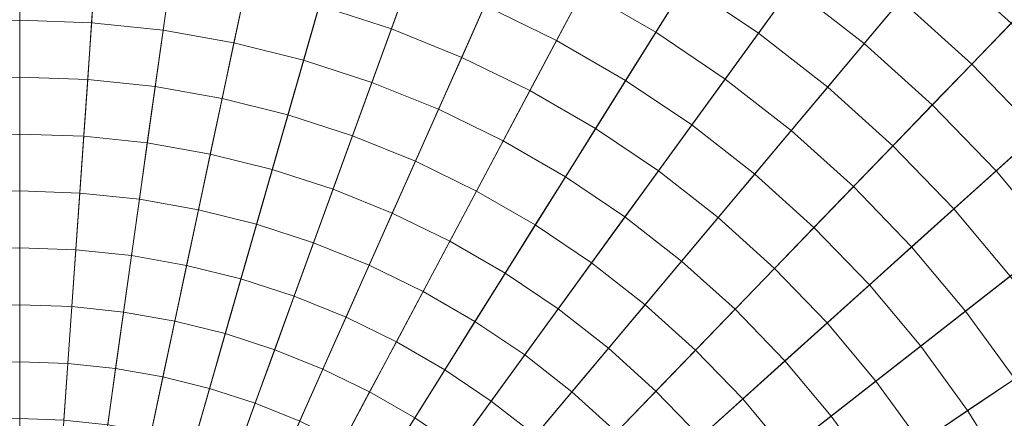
# Model space of a CAD drawing. Header units: centimetres. Extents: x -3.01 to 4.18, y -5.46 to 1.74.
# Tile 239 of 256: x 0.59 to 1.09, y -1.54 to -1.33. Entities that reach past the tile are written whole.
import ezdxf

# ---------------------------------------------------------------- set-up
doc = ezdxf.new("R2010")
doc.units = ezdxf.units.CM
doc.header["$LTSCALE"] = 2.54
doc.layers.add('Lucido design-1', color=7, linetype='Continuous')

# ---------------------------------------------------------------- blocks, each defined once
blk = doc.blocks.new('Gruppo-1')
at = {"color": 142, "linetype": 'Continuous', "lineweight": 9}
for points in [[(0.58636, -0.86103, 36.39157), (0.51664, -0.86346, 36.39157), (0.58636, -1.86046, 36.39157), (0.58636, -0.86103, 36.39157)], [(0.58636, -1.86046, 37.29882), (0.51664, -0.86346, 37.29882), (0.58636, -0.86103, 37.29882), (0.58636, -1.86046, 37.29882)], [(0.65608, -0.86346, 36.39157), (0.58636, -0.86103, 36.39157), (0.58636, -1.86046, 36.39157), (0.65608, -0.86346, 36.39157)], [(0.58636, -1.86046, 37.29882), (0.58636, -0.86103, 37.29882), (0.65608, -0.86346, 37.29882), (0.58636, -1.86046, 37.29882)], [(0.72546, -0.87075, 36.39157), (0.65608, -0.86346, 36.39157), (0.58636, -1.86046, 36.39157), (0.72546, -0.87075, 36.39157)], [(0.58636, -1.86046, 37.29882), (0.65608, -0.86346, 37.29882), (0.72546, -0.87075, 37.29882), (0.58636, -1.86046, 37.29882)], [(0.79416, -0.88287, 36.39157), (0.72546, -0.87075, 36.39157), (0.58636, -1.86046, 36.39157), (0.79416, -0.88287, 36.39157)], [(0.58636, -1.86046, 37.29882), (0.72546, -0.87075, 37.29882), (0.79416, -0.88287, 37.29882), (0.58636, -1.86046, 37.29882)], [(0.86184, -0.89974, 36.39157), (0.79416, -0.88287, 36.39157), (0.58636, -1.86046, 36.39157), (0.86184, -0.89974, 36.39157)], [(0.58636, -1.86046, 37.29882), (0.79416, -0.88287, 37.29882), (0.86184, -0.89974, 37.29882), (0.58636, -1.86046, 37.29882)], [(0.92819, -0.9213, 36.39157), (0.86184, -0.89974, 36.39157), (0.58636, -1.86046, 36.39157), (0.92819, -0.9213, 36.39157)], [(0.58636, -1.86046, 37.29882), (0.86184, -0.89974, 37.29882), (0.92819, -0.9213, 37.29882), (0.58636, -1.86046, 37.29882)], [(0.99287, -0.94743, 36.39157), (0.92819, -0.9213, 36.39157), (0.58636, -1.86046, 36.39157), (0.99287, -0.94743, 36.39157)], [(0.58636, -1.86046, 37.29882), (0.92819, -0.9213, 37.29882), (0.99287, -0.94743, 37.29882), (0.58636, -1.86046, 37.29882)], [(1.05557, -0.97801, 36.39157), (0.99287, -0.94743, 36.39157), (0.58636, -1.86046, 36.39157), (1.05557, -0.97801, 36.39157)], [(0.58636, -1.86046, 37.29882), (0.99287, -0.94743, 37.29882), (1.05557, -0.97801, 37.29882), (0.58636, -1.86046, 37.29882)], [(1.11598, -1.01289, 36.39157), (1.05557, -0.97801, 36.39157), (0.58636, -1.86046, 36.39157), (1.11598, -1.01289, 36.39157)], [(0.58636, -1.86046, 37.29882), (1.05557, -0.97801, 37.29882), (1.11598, -1.01289, 37.29882), (0.58636, -1.86046, 37.29882)], [(1.17381, -1.0519, 36.39157), (1.11598, -1.01289, 36.39157), (0.58636, -1.86046, 36.39157), (1.17381, -1.0519, 36.39157)], [(0.58636, -1.86046, 37.29882), (1.11598, -1.01289, 37.29882), (1.17381, -1.0519, 37.29882), (0.58636, -1.86046, 37.29882)], [(1.22879, -1.09485, 36.39157), (1.17381, -1.0519, 36.39157), (0.58636, -1.86046, 36.39157), (1.22879, -1.09485, 36.39157)], [(0.58636, -1.86046, 37.29882), (1.17381, -1.0519, 37.29882), (1.22879, -1.09485, 37.29882), (0.58636, -1.86046, 37.29882)], [(1.28063, -1.14153, 36.39157), (1.22879, -1.09485, 36.39157), (0.58636, -1.86046, 36.39157), (1.28063, -1.14153, 36.39157)], [(0.58636, -1.86046, 37.29882), (1.22879, -1.09485, 37.29882), (1.28063, -1.14153, 37.29882), (0.58636, -1.86046, 37.29882)], [(1.32909, -1.19171, 36.39157), (1.28063, -1.14153, 36.39157), (0.58636, -1.86046, 36.39157), (1.32909, -1.19171, 36.39157)], [(0.58636, -1.86046, 37.29882), (1.28063, -1.14153, 37.29882), (1.32909, -1.19171, 37.29882), (0.58636, -1.86046, 37.29882)], [(1.37393, -1.24515, 36.39157), (1.32909, -1.19171, 36.39157), (0.58636, -1.86046, 36.39157), (1.37393, -1.24515, 36.39157)], [(0.58636, -1.86046, 37.29882), (1.32909, -1.19171, 37.29882), (1.37393, -1.24515, 37.29882), (0.58636, -1.86046, 37.29882)], [(1.41493, -1.30158, 36.39157), (1.37393, -1.24515, 36.39157), (0.58636, -1.86046, 36.39157), (1.41493, -1.30158, 36.39157)], [(0.58636, -1.86046, 37.29882), (1.37393, -1.24515, 37.29882), (1.41493, -1.30158, 37.29882), (0.58636, -1.86046, 37.29882)], [(1.4519, -1.36074, 36.39157), (1.41493, -1.30158, 36.39157), (0.58636, -1.86046, 36.39157), (1.4519, -1.36074, 36.39157)], [(0.58636, -1.86046, 37.29882), (1.41493, -1.30158, 37.29882), (1.4519, -1.36074, 37.29882), (0.58636, -1.86046, 37.29882)]]:
    blk.add_polyline3d(points, dxfattribs=at)
for points in [[(0.58636, 1.73817, 37.29766), (0.33533, 1.7294, 37.29766), (0.58621, -1.8583, 37.29766), (0.58636, -1.8583, 37.29766)], [(0.83739, 1.7294, 37.29766), (0.58636, 1.73817, 37.29766), (0.58636, -1.8583, 37.29766), (0.58651, -1.8583, 37.29766)], [(1.08719, 1.70314, 37.29766), (0.83739, 1.7294, 37.29766), (0.58651, -1.8583, 37.29766), (0.58666, -1.85832, 37.29766)], [(1.33456, 1.65953, 37.29766), (1.08719, 1.70314, 37.29766), (0.58666, -1.85832, 37.29766), (0.58681, -1.85835, 37.29766)], [(1.57828, 1.59876, 37.29766), (1.33456, 1.65953, 37.29766), (0.58681, -1.85835, 37.29766), (0.58696, -1.85838, 37.29766)], [(1.81716, 1.52114, 37.29766), (1.57828, 1.59876, 37.29766), (0.58696, -1.85838, 37.29766), (0.5871, -1.85843, 37.29766)], [(2.05005, 1.42705, 37.29766), (1.81716, 1.52114, 37.29766), (0.5871, -1.85843, 37.29766), (0.58724, -1.85849, 37.29766)], [(2.27581, 1.31694, 37.29766), (2.05005, 1.42705, 37.29766), (0.58724, -1.85849, 37.29766), (0.58738, -1.85855, 37.29766)], [(2.49334, 1.19135, 37.29766), (2.27581, 1.31694, 37.29766), (0.58738, -1.85855, 37.29766), (0.58751, -1.85863, 37.29766)], [(2.70158, 1.05089, 37.29766), (2.49334, 1.19135, 37.29766), (0.58751, -1.85863, 37.29766), (0.58763, -1.85871, 37.29766)], [(2.89951, 0.89625, 37.29766), (2.70158, 1.05089, 37.29766), (0.58763, -1.85871, 37.29766), (0.58775, -1.8588, 37.29766)], [(3.08618, 0.72817, 37.29766), (2.89951, 0.89625, 37.29766), (0.58775, -1.8588, 37.29766), (0.58786, -1.85891, 37.29766)], [(3.26066, 0.54749, 37.29766), (3.08618, 0.72817, 37.29766), (0.58786, -1.85891, 37.29766), (0.58797, -1.85901, 37.29766)], [(3.42212, 0.35507, 37.29766), (3.26066, 0.54749, 37.29766), (0.58797, -1.85901, 37.29766), (0.58806, -1.85913, 37.29766)], [(3.56976, 0.15187, 37.29766), (3.42212, 0.35507, 37.29766), (0.58806, -1.85913, 37.29766), (0.58815, -1.85925, 37.29766)], [(3.70286, -0.06115, 37.29766), (3.56976, 0.15187, 37.29766), (0.58815, -1.85925, 37.29766), (0.58823, -1.85938, 37.29766)], [(3.82078, -0.28293, 37.29766), (3.70286, -0.06115, 37.29766), (0.58823, -1.85938, 37.29766), (0.5883, -1.85951, 37.29766)], [(3.92295, -0.51239, 37.29766), (3.82078, -0.28293, 37.29766), (0.5883, -1.85951, 37.29766), (0.58837, -1.85965, 37.29766)], [(4.00886, -0.74842, 37.29766), (3.92295, -0.51239, 37.29766), (0.58837, -1.85965, 37.29766), (0.58842, -1.85979, 37.29766)], [(4.07809, -0.98987, 37.29766), (4.00886, -0.74842, 37.29766), (0.58842, -1.85979, 37.29766), (0.58846, -1.85994, 37.29766)], [(4.13032, -1.23557, 37.29766), (4.07809, -0.98987, 37.29766), (0.58846, -1.85994, 37.29766), (0.58849, -1.86009, 37.29766)], [(4.16527, -1.4843, 37.29766), (4.13032, -1.23557, 37.29766), (0.58849, -1.86009, 37.29766), (0.58851, -1.86023, 37.29766)], [(1.09338, -1.33543, 38.36193), (1.05552, -1.30134, 38.36193), (1.07417, -1.27912, 38.35878), (1.11353, -1.31456, 38.35878)], [(0.9116, -1.33996, 38.37352), (0.8745, -1.31854, 38.37352), (0.88814, -1.2929, 38.37078), (0.927, -1.31533, 38.37078)], [(0.96419, -1.34042, 38.37078), (0.927, -1.31533, 38.37078), (0.94238, -1.29071, 38.36793), (0.98126, -1.31693, 38.36793)], [(1.01821, -1.3458, 38.36793), (0.98126, -1.31693, 38.36793), (0.99832, -1.29345, 38.36498), (1.03687, -1.32356, 38.36498)], [(0.7764, -1.33833, 38.37871), (0.73952, -1.32635, 38.37871), (0.74753, -1.29841, 38.37617), (0.78634, -1.31102, 38.37617)], [(0.86086, -1.3442, 38.37617), (0.82418, -1.32631, 38.37617), (0.836, -1.29976, 38.37352), (0.8745, -1.31854, 38.37352)], [(1.07323, -1.3563, 38.36498), (1.03687, -1.32356, 38.36498), (1.05552, -1.30134, 38.36193), (1.09338, -1.33543, 38.36193)], [(0.58636, -1.3339, 38.38116), (0.54963, -1.33518, 38.38116), (0.5476, -1.30618, 38.37871), (0.58636, -1.30482, 38.37871)], [(0.62309, -1.33518, 38.38116), (0.58636, -1.3339, 38.38116), (0.58636, -1.30482, 38.37871), (0.62512, -1.30618, 38.37871)], [(0.65964, -1.33902, 38.38116), (0.62309, -1.33518, 38.38116), (0.62512, -1.30618, 38.37871), (0.66369, -1.31023, 38.37871)], [(0.69584, -1.3454, 38.38116), (0.65964, -1.33902, 38.38116), (0.66369, -1.31023, 38.37871), (0.70188, -1.31697, 38.37871)], [(0.81236, -1.35286, 38.37871), (0.7764, -1.33833, 38.37871), (0.78634, -1.31102, 38.37617), (0.82418, -1.32631, 38.37617)], [(0.7315, -1.35429, 38.38116), (0.69584, -1.3454, 38.38116), (0.70188, -1.31697, 38.37871), (0.73952, -1.32635, 38.37871)], [(0.89621, -1.3646, 38.37617), (0.86086, -1.3442, 38.37617), (0.8745, -1.31854, 38.37352), (0.9116, -1.33996, 38.37352)], [(0.94712, -1.36392, 38.37352), (0.9116, -1.33996, 38.37352), (0.927, -1.31533, 38.37078), (0.96419, -1.34042, 38.37078)], [(0.99955, -1.36804, 38.37078), (0.96419, -1.34042, 38.37078), (0.98126, -1.31693, 38.36793), (1.01821, -1.3458, 38.36793)], [(1.05306, -1.37718, 38.36793), (1.01821, -1.3458, 38.36793), (1.03687, -1.32356, 38.36498), (1.07323, -1.3563, 38.36498)], [(0.76646, -1.36565, 38.38116), (0.7315, -1.35429, 38.38116), (0.73952, -1.32635, 38.37871), (0.7764, -1.33833, 38.37871)], [(0.84722, -1.36986, 38.37871), (0.81236, -1.35286, 38.37871), (0.82418, -1.32631, 38.37617), (0.86086, -1.3442, 38.37617)], [(0.58636, -1.36298, 38.3835), (0.55166, -1.36419, 38.3835), (0.54963, -1.33518, 38.38116), (0.58636, -1.3339, 38.38116)], [(0.62106, -1.36419, 38.3835), (0.58636, -1.36298, 38.3835), (0.58636, -1.3339, 38.38116), (0.62309, -1.33518, 38.38116)], [(0.6556, -1.36782, 38.3835), (0.62106, -1.36419, 38.3835), (0.62309, -1.33518, 38.38116), (0.65964, -1.33902, 38.38116)], [(0.68979, -1.37385, 38.3835), (0.6556, -1.36782, 38.3835), (0.65964, -1.33902, 38.38116), (0.69584, -1.3454, 38.38116)], [(0.80053, -1.37942, 38.38116), (0.76646, -1.36565, 38.38116), (0.7764, -1.33833, 38.37871), (0.81236, -1.35286, 38.37871)], [(1.10721, -1.39149, 38.36498), (1.07323, -1.3563, 38.36498), (1.09338, -1.33543, 38.36193), (1.12877, -1.37207, 38.36193)], [(0.8808, -1.38925, 38.37871), (0.84722, -1.36986, 38.37871), (0.86086, -1.3442, 38.37617), (0.89621, -1.3646, 38.37617)], [(0.93004, -1.38743, 38.37617), (0.89621, -1.3646, 38.37617), (0.9116, -1.33996, 38.37352), (0.94712, -1.36392, 38.37352)], [(0.98088, -1.39029, 38.37352), (0.94712, -1.36392, 38.37352), (0.96419, -1.34042, 38.37078), (0.99955, -1.36804, 38.37078)], [(0.72349, -1.38225, 38.3835), (0.68979, -1.37385, 38.3835), (0.69584, -1.3454, 38.38116), (0.7315, -1.35429, 38.38116)], [(1.03289, -1.39807, 38.37078), (0.99955, -1.36804, 38.37078), (1.01821, -1.3458, 38.36793), (1.05306, -1.37718, 38.36793)], [(0.75651, -1.39298, 38.3835), (0.72349, -1.38225, 38.3835), (0.7315, -1.35429, 38.38116), (0.76646, -1.36565, 38.38116)], [(0.83357, -1.39553, 38.38116), (0.80053, -1.37942, 38.38116), (0.81236, -1.35286, 38.37871), (0.84722, -1.36986, 38.37871)], [(1.08564, -1.41091, 38.36793), (1.05306, -1.37718, 38.36793), (1.07323, -1.3563, 38.36498), (1.10721, -1.39149, 38.36498)], [(0.58636, -1.39207, 38.38574), (0.55369, -1.39321, 38.38574), (0.55166, -1.36419, 38.3835), (0.58636, -1.36298, 38.3835)], [(0.61903, -1.39321, 38.38574), (0.58636, -1.39207, 38.38574), (0.58636, -1.36298, 38.3835), (0.62106, -1.36419, 38.3835)], [(0.65155, -1.39663, 38.38574), (0.61903, -1.39321, 38.38574), (0.62106, -1.36419, 38.3835), (0.6556, -1.36782, 38.3835)], [(0.91296, -1.41094, 38.37871), (0.8808, -1.38925, 38.37871), (0.89621, -1.3646, 38.37617), (0.93004, -1.38743, 38.37617)], [(0.9622, -1.41255, 38.37617), (0.93004, -1.38743, 38.37617), (0.94712, -1.36392, 38.37352), (0.98088, -1.39029, 38.37352)], [(0.68375, -1.4023, 38.38574), (0.65155, -1.39663, 38.38574), (0.6556, -1.36782, 38.3835), (0.68979, -1.37385, 38.3835)], [(0.78871, -1.40599, 38.3835), (0.75651, -1.39298, 38.3835), (0.76646, -1.36565, 38.38116), (0.80053, -1.37942, 38.38116)], [(1.01271, -1.41896, 38.37352), (0.98088, -1.39029, 38.37352), (0.99955, -1.36804, 38.37078), (1.03289, -1.39807, 38.37078)], [(0.71547, -1.41021, 38.38574), (0.68375, -1.4023, 38.38574), (0.68979, -1.37385, 38.3835), (0.72349, -1.38225, 38.3835)], [(0.8654, -1.41391, 38.38116), (0.83357, -1.39553, 38.38116), (0.84722, -1.36986, 38.37871), (0.8808, -1.38925, 38.37871)], [(0.81992, -1.42121, 38.3835), (0.78871, -1.40599, 38.3835), (0.80053, -1.37942, 38.38116), (0.83357, -1.39553, 38.38116)], [(1.06406, -1.43034, 38.37078), (1.03289, -1.39807, 38.37078), (1.05306, -1.37718, 38.36793), (1.08564, -1.41091, 38.36793)], [(0.74656, -1.42032, 38.38574), (0.71547, -1.41021, 38.38574), (0.72349, -1.38225, 38.3835), (0.75651, -1.39298, 38.3835)], [(0.89587, -1.43446, 38.38116), (0.8654, -1.41391, 38.38116), (0.8808, -1.38925, 38.37871), (0.91296, -1.41094, 38.37871)], [(0.94352, -1.43482, 38.37871), (0.91296, -1.41094, 38.37871), (0.93004, -1.38743, 38.37617), (0.9622, -1.41255, 38.37617)], [(0.58636, -1.42117, 38.38789), (0.55572, -1.42224, 38.38789), (0.55369, -1.39321, 38.38574), (0.58636, -1.39207, 38.38574)], [(0.617, -1.42224, 38.38789), (0.58636, -1.42117, 38.38789), (0.58636, -1.39207, 38.38574), (0.61903, -1.39321, 38.38574)], [(0.6475, -1.42544, 38.38789), (0.617, -1.42224, 38.38789), (0.61903, -1.39321, 38.38574), (0.65155, -1.39663, 38.38574)], [(0.77687, -1.43256, 38.38574), (0.74656, -1.42032, 38.38574), (0.75651, -1.39298, 38.3835), (0.78871, -1.40599, 38.3835)], [(0.99253, -1.43986, 38.37617), (0.9622, -1.41255, 38.37617), (0.98088, -1.39029, 38.37352), (1.01271, -1.41896, 38.37352)], [(1.11578, -1.44683, 38.36793), (1.08564, -1.41091, 38.36793), (1.10721, -1.39149, 38.36498), (1.13865, -1.42896, 38.36498)], [(0.6777, -1.43076, 38.38789), (0.6475, -1.42544, 38.38789), (0.65155, -1.39663, 38.38574), (0.68375, -1.4023, 38.38574)], [(0.84999, -1.43857, 38.3835), (0.81992, -1.42121, 38.3835), (0.83357, -1.39553, 38.38116), (0.8654, -1.41391, 38.38116)], [(1.04247, -1.44978, 38.37352), (1.01271, -1.41896, 38.37352), (1.03289, -1.39807, 38.37078), (1.06406, -1.43034, 38.37078)], [(0.70745, -1.43818, 38.38789), (0.6777, -1.43076, 38.38789), (0.68375, -1.4023, 38.38574), (0.71547, -1.41021, 38.38574)], [(0.80626, -1.44689, 38.38574), (0.77687, -1.43256, 38.38574), (0.78871, -1.40599, 38.3835), (0.81992, -1.42121, 38.3835)], [(0.73661, -1.44766, 38.38789), (0.70745, -1.43818, 38.38789), (0.71547, -1.41021, 38.38574), (0.74656, -1.42032, 38.38574)], [(0.87877, -1.45799, 38.3835), (0.84999, -1.43857, 38.3835), (0.8654, -1.41391, 38.38116), (0.89587, -1.43446, 38.38116)], [(0.92483, -1.45709, 38.38116), (0.89587, -1.43446, 38.38116), (0.91296, -1.41094, 38.37871), (0.94352, -1.43482, 38.37871)], [(0.97234, -1.46077, 38.37871), (0.94352, -1.43482, 38.37871), (0.9622, -1.41255, 38.37617), (0.99253, -1.43986, 38.37617)], [(1.0929, -1.46471, 38.37078), (1.06406, -1.43034, 38.37078), (1.08564, -1.41091, 38.36793), (1.11578, -1.44683, 38.36793)], [(1.02088, -1.46922, 38.37617), (0.99253, -1.43986, 38.37617), (1.01271, -1.41896, 38.37352), (1.04247, -1.44978, 38.37352)], [(0.58636, -1.45027, 38.38993), (0.55775, -1.45127, 38.38993), (0.55572, -1.42224, 38.38789), (0.58636, -1.42117, 38.38789)], [(0.61497, -1.45127, 38.38993), (0.58636, -1.45027, 38.38993), (0.58636, -1.42117, 38.38789), (0.617, -1.42224, 38.38789)], [(0.64345, -1.45426, 38.38993), (0.61497, -1.45127, 38.38993), (0.617, -1.42224, 38.38789), (0.6475, -1.42544, 38.38789)], [(0.76504, -1.45914, 38.38789), (0.73661, -1.44766, 38.38789), (0.74656, -1.42032, 38.38574), (0.77687, -1.43256, 38.38574)], [(0.83457, -1.46324, 38.38574), (0.80626, -1.44689, 38.38574), (0.81992, -1.42121, 38.3835), (0.84999, -1.43857, 38.3835)], [(0.67164, -1.45923, 38.38993), (0.64345, -1.45426, 38.38993), (0.6475, -1.42544, 38.38789), (0.6777, -1.43076, 38.38789)], [(0.69943, -1.46616, 38.38993), (0.67164, -1.45923, 38.38993), (0.6777, -1.43076, 38.38789), (0.70745, -1.43818, 38.38789)], [(0.7926, -1.47259, 38.38789), (0.76504, -1.45914, 38.38789), (0.77687, -1.43256, 38.38574), (0.80626, -1.44689, 38.38574)], [(0.90614, -1.47937, 38.3835), (0.87877, -1.45799, 38.3835), (0.89587, -1.43446, 38.38116), (0.92483, -1.45709, 38.38116)], [(0.95214, -1.48168, 38.38116), (0.92483, -1.45709, 38.38116), (0.94352, -1.43482, 38.37871), (0.97234, -1.46077, 38.37871)], [(1.07001, -1.48259, 38.37352), (1.04247, -1.44978, 38.37352), (1.06406, -1.43034, 38.37078), (1.0929, -1.46471, 38.37078)], [(0.72665, -1.47501, 38.38993), (0.69943, -1.46616, 38.38993), (0.70745, -1.43818, 38.38789), (0.73661, -1.44766, 38.38789)], [(0.86168, -1.48152, 38.38574), (0.83457, -1.46324, 38.38574), (0.84999, -1.43857, 38.3835), (0.87877, -1.45799, 38.3835)], [(0.99928, -1.48867, 38.37871), (0.97234, -1.46077, 38.37871), (0.99253, -1.43986, 38.37617), (1.02088, -1.46922, 38.37617)], [(0.58636, -1.47938, 38.39187), (0.55978, -1.48031, 38.39187), (0.55775, -1.45127, 38.38993), (0.58636, -1.45027, 38.38993)], [(0.61294, -1.48031, 38.39187), (0.58636, -1.47938, 38.39187), (0.58636, -1.45027, 38.38993), (0.61497, -1.45127, 38.38993)], [(0.7532, -1.48573, 38.38993), (0.72665, -1.47501, 38.38993), (0.73661, -1.44766, 38.38789), (0.76504, -1.45914, 38.38789)], [(0.81915, -1.48792, 38.38789), (0.7926, -1.47259, 38.38789), (0.80626, -1.44689, 38.38574), (0.83457, -1.46324, 38.38574)], [(1.04711, -1.50048, 38.37617), (1.02088, -1.46922, 38.37617), (1.04247, -1.44978, 38.37352), (1.07001, -1.48259, 38.37352)], [(0.6394, -1.48309, 38.39187), (0.61294, -1.48031, 38.39187), (0.61497, -1.45127, 38.38993), (0.64345, -1.45426, 38.38993)], [(0.66559, -1.48771, 38.39187), (0.6394, -1.48309, 38.39187), (0.64345, -1.45426, 38.38993), (0.67164, -1.45923, 38.38993)], [(0.6914, -1.49414, 38.39187), (0.66559, -1.48771, 38.39187), (0.67164, -1.45923, 38.38993), (0.69943, -1.46616, 38.38993)], [(0.77893, -1.49828, 38.38993), (0.7532, -1.48573, 38.38993), (0.76504, -1.45914, 38.38789), (0.7926, -1.47259, 38.38789)], [(0.88744, -1.50165, 38.38574), (0.86168, -1.48152, 38.38574), (0.87877, -1.45799, 38.3835), (0.90614, -1.47937, 38.3835)], [(0.93194, -1.5026, 38.3835), (0.90614, -1.47937, 38.3835), (0.92483, -1.45709, 38.38116), (0.95214, -1.48168, 38.38116)], [(0.84457, -1.50506, 38.38789), (0.81915, -1.48792, 38.38789), (0.83457, -1.46324, 38.38574), (0.86168, -1.48152, 38.38574)], [(0.97767, -1.50812, 38.38116), (0.95214, -1.48168, 38.38116), (0.97234, -1.46077, 38.37871), (0.99928, -1.48867, 38.37871)], [(1.09519, -1.51725, 38.37352), (1.07001, -1.48259, 38.37352), (1.0929, -1.46471, 38.37078), (1.11927, -1.50101, 38.37078)], [(0.7167, -1.50236, 38.39187), (0.6914, -1.49414, 38.39187), (0.69943, -1.46616, 38.38993), (0.72665, -1.47501, 38.38993)], [(1.02421, -1.51838, 38.37871), (0.99928, -1.48867, 38.37871), (1.02088, -1.46922, 38.37617), (1.04711, -1.50048, 38.37617)], [(0.74136, -1.51233, 38.39187), (0.7167, -1.50236, 38.39187), (0.72665, -1.47501, 38.38993), (0.7532, -1.48573, 38.38993)], [(0.80373, -1.5126, 38.38993), (0.77893, -1.49828, 38.38993), (0.7926, -1.47259, 38.38789), (0.81915, -1.48792, 38.38789)], [(0.58636, -1.5085, 38.39371), (0.56181, -1.50936, 38.39371), (0.55978, -1.48031, 38.39187), (0.58636, -1.47938, 38.39187)], [(0.61091, -1.50936, 38.39371), (0.58636, -1.5085, 38.39371), (0.58636, -1.47938, 38.39187), (0.61294, -1.48031, 38.39187)], [(0.63534, -1.51192, 38.39371), (0.61091, -1.50936, 38.39371), (0.61294, -1.48031, 38.39187), (0.6394, -1.48309, 38.39187)], [(0.91173, -1.52353, 38.38574), (0.88744, -1.50165, 38.38574), (0.90614, -1.47937, 38.3835), (0.93194, -1.5026, 38.3835)], [(4.18279, -1.73487, 37.29766), (4.16527, -1.4843, 37.29766), (0.58851, -1.86023, 37.29766), (0.58852, -1.86039, 37.29766)], [(0.65954, -1.51619, 38.39371), (0.63534, -1.51192, 38.39371), (0.6394, -1.48309, 38.39187), (0.66559, -1.48771, 38.39187)], [(0.86873, -1.52394, 38.38789), (0.84457, -1.50506, 38.38789), (0.86168, -1.48152, 38.38574), (0.88744, -1.50165, 38.38574)], [(0.95606, -1.52758, 38.3835), (0.93194, -1.5026, 38.3835), (0.95214, -1.48168, 38.38116), (0.97767, -1.50812, 38.38116)], [(1.0711, -1.5335, 38.37617), (1.04711, -1.50048, 38.37617), (1.07001, -1.48259, 38.37352), (1.09519, -1.51725, 38.37352)], [(0.68337, -1.52213, 38.39371), (0.65954, -1.51619, 38.39371), (0.66559, -1.48771, 38.39187), (0.6914, -1.49414, 38.39187)], [(0.76527, -1.52399, 38.39187), (0.74136, -1.51233, 38.39187), (0.7532, -1.48573, 38.38993), (0.77893, -1.49828, 38.38993)], [(0.82747, -1.52861, 38.38993), (0.80373, -1.5126, 38.38993), (0.81915, -1.48792, 38.38789), (0.84457, -1.50506, 38.38789)], [(1.0013, -1.53628, 38.38116), (0.97767, -1.50812, 38.38116), (0.99928, -1.48867, 38.37871), (1.02421, -1.51838, 38.37871)], [(0.70674, -1.52973, 38.39371), (0.68337, -1.52213, 38.39371), (0.6914, -1.49414, 38.39187), (0.7167, -1.50236, 38.39187)], [(0.7883, -1.53729, 38.39187), (0.76527, -1.52399, 38.39187), (0.77893, -1.49828, 38.38993), (0.80373, -1.5126, 38.38993)], [(1.04701, -1.54975, 38.37871), (1.02421, -1.51838, 38.37871), (1.04711, -1.50048, 38.37617), (1.0711, -1.5335, 38.37617)], [(0.72952, -1.53893, 38.39371), (0.70674, -1.52973, 38.39371), (0.7167, -1.50236, 38.39187), (0.74136, -1.51233, 38.39187)], [(0.85003, -1.54624, 38.38993), (0.82747, -1.52861, 38.38993), (0.84457, -1.50506, 38.38789), (0.86873, -1.52394, 38.38789)], [(0.89152, -1.54446, 38.38789), (0.86873, -1.52394, 38.38789), (0.88744, -1.50165, 38.38574), (0.91173, -1.52353, 38.38574)], [(0.93444, -1.54704, 38.38574), (0.91173, -1.52353, 38.38574), (0.93194, -1.5026, 38.3835), (0.95606, -1.52758, 38.3835)], [(0.58636, -1.53762, 38.39544), (0.56384, -1.53841, 38.39544), (0.56181, -1.50936, 38.39371), (0.58636, -1.5085, 38.39371)], [(0.60888, -1.53841, 38.39544), (0.58636, -1.53762, 38.39544), (0.58636, -1.5085, 38.39371), (0.61091, -1.50936, 38.39371)], [(0.63129, -1.54077, 38.39544), (0.60888, -1.53841, 38.39544), (0.61091, -1.50936, 38.39371), (0.63534, -1.51192, 38.39371)], [(0.97838, -1.55418, 38.3835), (0.95606, -1.52758, 38.3835), (0.97767, -1.50812, 38.38116), (1.0013, -1.53628, 38.38116)], [(0.65348, -1.54468, 38.39544), (0.63129, -1.54077, 38.39544), (0.63534, -1.51192, 38.39371), (0.65954, -1.51619, 38.39371)], [(0.7516, -1.5497, 38.39371), (0.72952, -1.53893, 38.39371), (0.74136, -1.51233, 38.39187), (0.76527, -1.52399, 38.39187)], [(0.81035, -1.55216, 38.39187), (0.7883, -1.53729, 38.39187), (0.80373, -1.5126, 38.38993), (0.82747, -1.52861, 38.38993)], [(0.67535, -1.55013, 38.39544), (0.65348, -1.54468, 38.39544), (0.65954, -1.51619, 38.39371), (0.68337, -1.52213, 38.39371)], [(1.0229, -1.56601, 38.38116), (1.0013, -1.53628, 38.38116), (1.02421, -1.51838, 38.37871), (1.04701, -1.54975, 38.37871)], [(1.09273, -1.56811, 38.37617), (1.0711, -1.5335, 38.37617), (1.09519, -1.51725, 38.37352), (1.11789, -1.55358, 38.37352)], [(0.69678, -1.55709, 38.39544), (0.67535, -1.55013, 38.39544), (0.68337, -1.52213, 38.39371), (0.70674, -1.52973, 38.39371)], [(0.77287, -1.56198, 38.39371), (0.7516, -1.5497, 38.39371), (0.76527, -1.52399, 38.39187), (0.7883, -1.53729, 38.39187)], [(0.8713, -1.56539, 38.38993), (0.85003, -1.54624, 38.38993), (0.86873, -1.52394, 38.38789), (0.89152, -1.54446, 38.38789)], [(0.91282, -1.56651, 38.38789), (0.89152, -1.54446, 38.38789), (0.91173, -1.52353, 38.38574), (0.93444, -1.54704, 38.38574)], [(0.71767, -1.56553, 38.39544), (0.69678, -1.55709, 38.39544), (0.70674, -1.52973, 38.39371), (0.72952, -1.53893, 38.39371)], [(0.83131, -1.56854, 38.39187), (0.81035, -1.55216, 38.39187), (0.82747, -1.52861, 38.38993), (0.85003, -1.54624, 38.38993)], [(0.95546, -1.57209, 38.38574), (0.93444, -1.54704, 38.38574), (0.95606, -1.52758, 38.3835), (0.97838, -1.55418, 38.3835)], [(1.06756, -1.58264, 38.37871), (1.04701, -1.54975, 38.37871), (1.0711, -1.5335, 38.37617), (1.09273, -1.56811, 38.37617)], [(0.79324, -1.57572, 38.39371), (0.77287, -1.56198, 38.39371), (0.7883, -1.53729, 38.39187), (0.81035, -1.55216, 38.39187)], [(0.99879, -1.58227, 38.3835), (0.97838, -1.55418, 38.3835), (1.0013, -1.53628, 38.38116), (1.0229, -1.56601, 38.38116)]]:
    blk.add_3dface(points, dxfattribs=at)

msp = doc.modelspace()

# ---------------------------------------------------------------- block references
at = {"layer": 'Lucido design-1', "color": 7}
msp.add_blockref('Gruppo-1', (0, 0), dxfattribs=at)

doc.saveas('drawing.dxf')
